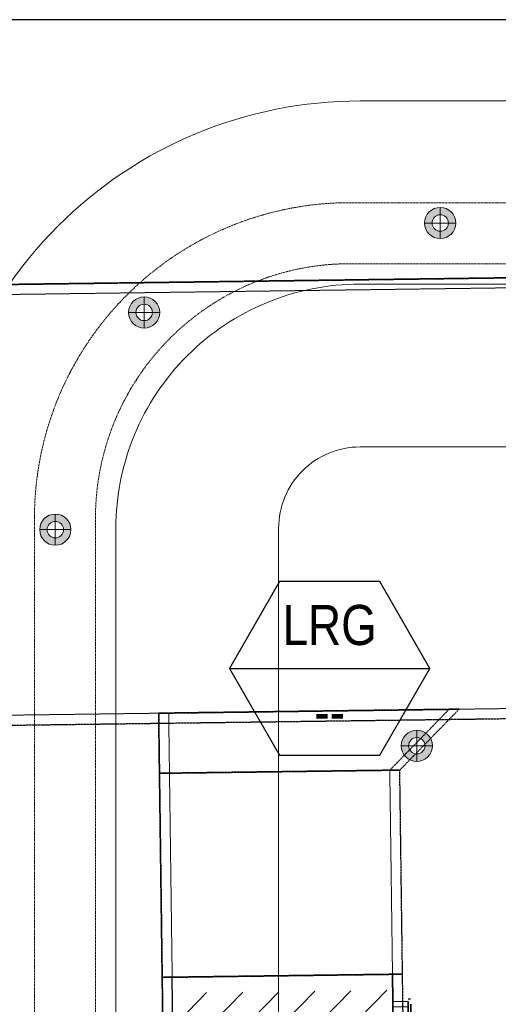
# Model space of a CAD drawing. Header units: millimetres. Extents: x -1097 to 62791, y -9731 to 18031.
# Tile 47 of 59: x 5214 to 6408, y 752 to 3209. Entities that reach past the tile are written whole.
import ezdxf
from ezdxf.enums import TextEntityAlignment as Align

# ---------------------------------------------------------------- set-up
doc = ezdxf.new("R2010")
doc.units = ezdxf.units.MM
for name, pattern in [('( Dashed )', [0.75, 0.5, -0.25]), ('DASHED', [19.05, 12.7, -6.35]), ('Hidden 0_75', [1.5, 0.75, -0.75])]:
    doc.linetypes.add(name, pattern=pattern)
doc.layers.add('ACMV-DUCT-THERMAL-EXT-INS', color=9, linetype='DASHED', true_color=0x808080)
doc.layers.add('RCP LAYOUT', color=9, linetype='Continuous', true_color=0x808080)
for name, color, linetype, lineweight in [('ACMV-XT-DUCT', 7, 'DASHED', 9), ('E Celing Lighting', 5, 'DASHED', 5), ('Grey', 8, 'Continuous', 9), ('Lighting (Ceiling)', 160, 'Continuous', 15), ('V-ANNO-DETL', 7, 'Continuous', 15), ('V-DUCT', 1, 'Continuous', 25)]:
    doc.layers.add(name, color=color, linetype=linetype, lineweight=lineweight)
doc.layers.add('Legend', color=7, linetype='Continuous')
doc.styles.add('Arial Narrow', font='ARIALN.TTF')

# ---------------------------------------------------------------- blocks, each defined once
blk = doc.blocks.new('r4ttwt')
at = {"layer": 'Grey', "color": 8, "ltscale": 0.25, "true_color": 0x808080}
for points in [[(1719056.187, -78750.587), (1718972.187, -78750.587, 0.414214), (1718930.187, -78792.587), (1718930.187, -78942.159, 0.414214), (1718972.187, -78984.159), (1719153.842, -78984.159), (1719153.842, -78966.159), (1718972.187, -78966.159, -0.414214), (1718948.187, -78942.159), (1718948.187, -78792.587, -0.414214), (1718972.187, -78768.587), (1719056.187, -78768.587)], [(1719183.861, -78966.159), (1719183.861, -78950.159), (1718972.187, -78950.159, -0.414214), (1718964.187, -78942.159), (1718964.187, -78792.587, -0.414214), (1718972.187, -78784.587), (1719008.187, -78784.587), (1719008.187, -78768.587), (1718972.187, -78768.587, 0.414214), (1718948.187, -78792.587), (1718948.187, -78942.159, 0.414214), (1718972.187, -78966.159)]]:
    blk.add_lwpolyline(points, format="xyb", close=True, dxfattribs=at)
at = {"layer": 'Grey', "color": 8, "linetype": '( Dashed )', "ltscale": 0.2, "true_color": 0x808080}
blk.add_lwpolyline([(1719056.187, -78766.587), (1718971.187, -78766.587, 0.414214), (1718946.187, -78791.587), (1718946.187, -78943.159, 0.414214), (1718971.187, -78968.159), (1719153.842, -78968.159), (1719153.842, -78974.159), (1718971.187, -78974.159, -0.414214), (1718940.187, -78943.159), (1718940.187, -78791.587, -0.414214), (1718971.187, -78760.587), (1719056.187, -78760.587)], format="xyb", close=True, dxfattribs=at)
blk = doc.blocks.new('plnnnn')
at = {"color": 8, "true_color": 0x808080}
blk.add_blockref('r4ttwt', (4546.394, 953.064), dxfattribs=at)
blk = doc.blocks.new('cl')
at = {"layer": 'Lighting (Ceiling)', "true_color": 0x808080}
h = blk.add_hatch(color=8, dxfattribs=at)
h.dxf.hatch_style = 1
h.paths.add_polyline_path([(1.533, 0.03, 1), (-1.533, 0.03, 1)])
h.paths.add_polyline_path([(-0.806, 0.03, -1), (0.806, 0.03, -1)], flags=16)
at = {"layer": 'Lighting (Ceiling)', "color": 8, "true_color": 0x808080}
for p, q in [((0, 1.562), (0, -1.503)), ((-1.533, 0.03), (1.533, 0.03))]:
    blk.add_line(p, q, dxfattribs=at)
for radius in [1.533, 0.806]:
    blk.add_circle((0, 0.03), radius, dxfattribs=at)
blk = doc.blocks.new('iserb jk')
at = {"layer": 'E Celing Lighting'}
for p in [(1718113.024, -79925.057), (1718083.92, -79933.843), (1718075.187, -79955.185)]:
    blk.add_blockref('cl', p, dxfattribs=at)
at = {"layer": 'E Celing Lighting', "xscale": -1}
blk.add_blockref('cl', (1718110.72, -79976.42), dxfattribs=at)
blk = doc.blocks.new('grid 2')
at = {"color": 8, "ltscale": 0.25, "true_color": 0x808080}
blk.add_lwpolyline([(1721746.244, -78535.543), (1721746.244, -78738.836), (1721658.663, -78738.836), (1721658.663, -78992.952), (1721877.616, -78992.952), (1721877.616, -79196.245), (1721527.292, -79196.245), (1721527.292, -79145.422), (1721483.502, -79145.422), (1721483.502, -78942.129), (1721527.292, -78942.129), (1721527.292, -78789.659), (1721483.502, -78789.659), (1721483.502, -78535.543)], close=True, dxfattribs=at)
blk = doc.blocks.new('IRISH HOUSE-RCP LAYOUT')
at = {"xscale": 25.4, "yscale": 25.4, "zscale": 25.4}
blk.add_blockref('grid 2', (-43724944.7, 2003175.6), dxfattribs=at)
at = {"layer": 'E Celing Lighting', "color": 8, "true_color": 0x808080, "xscale": 25.4, "yscale": 25.4, "zscale": 25.4}
blk.add_blockref('iserb jk', (-43633807.3, 2032797.3), dxfattribs=at)
at = {"layer": 'Grey', "color": 8, "true_color": 0x808080, "xscale": 25.4, "yscale": 25.4, "zscale": 25.4}
blk.add_blockref('plnnnn', (-43771308.8, 1979063.5), dxfattribs=at)
blk = doc.blocks.new('V_Volume Control Damper - V_VCD-5612191-LEVEL-F -AIR CONDITIONING LAYOUT - PART 22')
at = {"layer": 'V-ANNO-DETL', "color": 1}
for p, q in [((35.4, 260.4), (-35.4, 189.6)), ((35.4, 170.4), (-35.4, 99.6)), ((35.4, 80.4), (-35.4, 9.6)), ((35.4, -9.6), (-35.4, -80.4)), ((35.4, -99.6), (-35.4, -170.4)), ((35.4, -189.6), (-35.4, -260.4))]:
    blk.add_line(p, q, dxfattribs=at)
at = {"layer": 'V-DUCT', "color": 1}
for p, q in [((-165.1, 313.1), (-165.1, 319.5)), ((0, 319.5), (-152.4, 319.5)), ((-152.4, 319.5), (-152.4, 319.5)), ((-152.4, 319.5), (0, 319.5)), ((0, 313.1), (-152.4, 313.1)), ((-152.4, 313.1), (-152.4, 313.1)), ((-152.4, 313.1), (0, 313.1)), ((-6.3, 275), (-6.3, 313.1)), ((-6.3, 313.1), (6.4, 313.1)), ((6.4, 313.1), (-6.3, 313.1)), ((0, 319.5), (0, 319.5)), ((0, 313.1), (0, 313.1)), ((6.4, 313.1), (6.4, 275)), ((12.7, 319.5), (12.7, 313.1)), ((-75, 275), (-75, 275)), ((-75, 275), (-75, -275)), ((-75, -275), (-75, 275)), ((75, 275), (-75, 275)), ((-75, 275), (75, 275)), ((-6.3, 275), (6.4, 275)), ((6.4, 275), (-6.3, 275)), ((75, 275), (75, -275)), ((75, -275), (75, 275)), ((75, 275), (75, 275)), ((-75, -275), (-75, -275)), ((-75, -275), (75, -275)), ((-75, -275), (75, -275)), ((75, -275), (75, -275))]:
    blk.add_line(p, q, dxfattribs=at)
blk = doc.blocks.new('A$C4ac76d66')
at = {"layer": 'ACMV-DUCT-THERMAL-EXT-INS', "linetype": 'Hidden 0_75'}
for p, q in [((-2609.6, 2645.3), (-5642.7, 2604.9)), ((-5642.7, 2604.9), (-2609.6, 2645.3)), ((-5628.1, 1505), (-1988.8, 1553.5)), ((-5628.1, 1505), (-1988.8, 1553.5)), ((-4909.8, 1539.6), (-4159.8, 1549.6)), ((-4159.8, 1549.6), (-4909.8, 1539.6)), ((-4159.8, 1549.6), (-4307.8, 1397.6)), ((-4307.8, 1397.6), (-4159.8, 1549.6)), ((-4909.8, 1539.6), (-4899, 730.3)), ((-4899, 730.3), (-4909.8, 1539.6)), ((-4907.8, 1389.6), (-4307.8, 1397.6)), ((-4307.8, 1397.6), (-4907.8, 1389.6)), ((-4307.8, 1397.6), (-4907.8, 1389.6)), ((-4907.8, 1389.6), (-4307.8, 1397.6)), ((-4299, 738.3), (-4307.8, 1397.6)), ((-4299, 738.3), (-4307.8, 1397.6)), ((-4301, 888.3), (-4901, 880.3)), ((-4901, 880.3), (-4301, 888.3)), ((-4901, 880.3), (-4301, 888.3)), ((-4301, 888.3), (-4901, 880.3))]:
    blk.add_line(p, q, dxfattribs=at)
at = {"layer": 'ACMV-XT-DUCT', "ltscale": 0.1}
for p, q in [((-5642.4, 2579.9), (-2609.2, 2620.3)), ((-2595.2, 1570.4), (-5628.4, 1530)), ((-4332.8, 1397.3), (-4882.8, 1389.9)), ((-4876, 880.6), (-4882.8, 1389.9)), ((-4332.8, 1397.3), (-4326, 887.9)), ((-4326, 887.9), (-4876, 880.6))]:
    blk.add_line(p, q, dxfattribs=at)
at = {"layer": 'ACMV-XT-DUCT', "ltscale": 0.1, "extrusion": (0, 0, -1)}
for p, q in [((-4884.8, 1539.9), (-4184.8, 1549.2)), ((-4184.8, 1549.2), (-4884.8, 1539.9)), ((-4184.8, 1549.2), (-4332.8, 1397.3)), ((-4184.8, 1549.2), (-4332.8, 1397.3)), ((-4184.8, 1549.2), (-4184.8, 1549.2)), ((-4882.8, 1389.9), (-4884.8, 1539.9)), ((-4884.8, 1539.9), (-4882.8, 1389.9)), ((-4884.8, 1539.9), (-4884.8, 1539.9)), ((-4882.8, 1389.9), (-4332.8, 1397.3)), ((-4332.8, 1397.3), (-4882.8, 1389.9)), ((-4882.8, 1389.9), (-4882.8, 1389.9)), ((-4332.8, 1397.3), (-4332.8, 1397.3))]:
    blk.add_line(p, q, dxfattribs=at)
at = {"layer": 'ACMV-XT-DUCT', "extrusion": (0, 0, -1), "rotation": 89.23642819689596}
blk.add_blockref('V_Volume Control Damper - V_VCD-5612191-LEVEL-F -AIR CONDITIONING LAYOUT - PART 22', (4600, 809.3), dxfattribs=at)
blk = doc.blocks.new('AIR Terminal Tag')
at = {"layer": 'Legend'}
blk.add_line((-250, 0), (250, 0), dxfattribs=at)
blk.add_lwpolyline([(-125, 216.5), (-250, 0), (-125, -216.5), (125, -216.5), (250, 0), (125, 216.5)], close=True, dxfattribs=at)
at = {"layer": 'Legend', "style": 'Arial Narrow'}
for tag, p in [('AIR_TERMINAL_TYPE_NUMBER', (0, 108.3)), ('CFM', (0, -108.3))]:
    blk.add_attdef(tag, text='', height=100, dxfattribs=at).set_placement(p, align=Align.MIDDLE_CENTER)

msp = doc.modelspace()

# ---------------------------------------------------------------- block references
at = {"color": 8, "true_color": 0x808080}
msp.add_blockref('A$C4ac76d66', (10470.3, -61.4), dxfattribs=at)
at = {"layer": 'Legend'}
msp.add_blockref('AIR Terminal Tag', (5987.5, 1590.1), dxfattribs=at).add_auto_attribs({'CFM': '--', 'AIR_TERMINAL_TYPE_NUMBER': 'LRG'})
at = {"layer": 'RCP LAYOUT'}
msp.add_blockref('IRISH HOUSE-RCP LAYOUT', (0, 0), dxfattribs=at)

doc.saveas('drawing.dxf')
